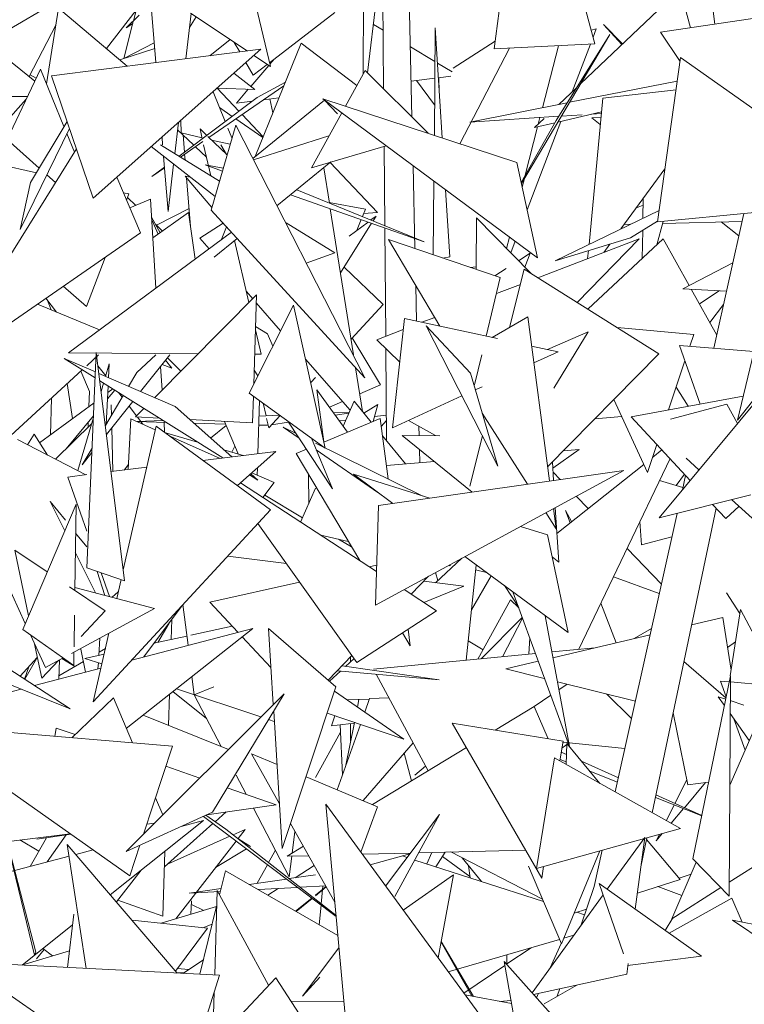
# Model space of a CAD drawing. Header units: metres. Extents: x -14.5 to 13.2, y -19 to 3.3.
# Tile 184 of 210: x 11.795 to 11.908, y 2.586 to 2.74. Entities that reach past the tile are written whole.
import ezdxf

# ---------------------------------------------------------------- set-up
doc = ezdxf.new("R2010")
doc.units = ezdxf.units.M
doc.layers.add('G-IMPT', color=7, linetype='Continuous', lineweight=5)
doc.layers.add('L-PLNT', color=7, linetype='Continuous', lineweight=5, true_color=0x005900)

# ---------------------------------------------------------------- blocks, each defined once
blk = doc.blocks.new('ÁRVORES ORNAMENTAIS - Pequeno e Médio Porte - Ipê-roxo-2870950-CORTE_CALÇADA')
at = {"layer": 'G-IMPT', "color": 253, "true_color": 0xaaaaaa}
for p, q in [((8.12835, 2.73576), (8.13355, 2.77588)), ((8.14409, 2.73656), (8.13355, 2.77588)), ((8.11197, 2.76052), (8.10857, 2.73201)), ((8.09339, 2.73301), (8.08814, 2.75526)), ((8.10796, 2.75477), (8.1079, 2.73183)), ((8.11551, 2.72511), (8.11483, 2.75495)), ((8.16096, 2.75447), (8.16286, 2.73965)), ((8.07198, 2.74017), (8.07402, 2.74826)), ((8.11108, 2.72951), (8.11093, 2.74739)), ((8.04904, 2.73675), (8.06415, 2.74574)), ((8.15741, 2.74509), (8.14185, 2.73029)), ((8.15905, 2.73907), (8.15741, 2.74509)), ((8.07464, 2.74411), (8.07549, 2.73363)), ((8.05841, 2.73032), (8.06029, 2.74212)), ((8.07102, 2.73306), (8.06029, 2.74212)), ((8.0724, 2.74182), (8.06775, 2.73582)), ((8.15436, 2.73836), (8.1799, 2.74221)), ((8.0705, 2.73426), (8.07195, 2.74003)), ((8.07082, 2.73906), (8.07289, 2.74104)), ((8.08099, 2.74131), (8.08017, 2.73423)), ((8.08074, 2.73911), (8.0818, 2.74077)), ((8.08975, 2.73545), (8.0809, 2.74138)), ((8.10346, 2.74147), (8.09324, 2.73361)), ((8.05659, 2.73074), (8.04659, 2.7387)), ((8.05569, 2.73145), (8.05987, 2.7395)), ((8.07082, 2.73906), (8.07188, 2.73975)), ((8.111, 2.73868), (8.10948, 2.7396)), ((8.11915, 2.73908), (8.11901, 2.72224)), ((8.12024, 2.72184), (8.11915, 2.73908)), ((8.14352, 2.73868), (8.14432, 2.73893)), ((8.14381, 2.73759), (8.14432, 2.73893)), ((8.14832, 2.73644), (8.14547, 2.73957)), ((8.14843, 2.73654), (8.14547, 2.73957)), ((8.08708, 2.73724), (8.08394, 2.73471)), ((8.1285, 2.73696), (8.12196, 2.73278)), ((8.13261, 2.71472), (8.14645, 2.73803)), ((8.13804, 2.72457), (8.14645, 2.73803)), ((8.15741, 2.73381), (8.15436, 2.73836)), ((8.05917, 2.73155), (8.0919, 2.73572)), ((8.0657, 2.71242), (8.0919, 2.73572)), ((8.07531, 2.73584), (8.06983, 2.73407)), ((8.07524, 2.73674), (8.0705, 2.73426)), ((8.08775, 2.73678), (8.08861, 2.7353)), ((8.09822, 2.73668), (8.09099, 2.71894)), ((8.10692, 2.73007), (8.09822, 2.73668)), ((8.1191, 2.73378), (8.11526, 2.73611)), ((8.13077, 2.73589), (8.12301, 2.72093)), ((8.14409, 2.73656), (8.12835, 2.73576)), ((8.1384, 2.73627), (8.13592, 2.72658)), ((8.14054, 2.72904), (8.1434, 2.73652)), ((8.09339, 2.73301), (8.0908, 2.73474)), ((8.0933, 2.73339), (8.09396, 2.73416)), ((8.15749, 2.73441), (8.15388, 2.70873)), ((8.15749, 2.73441), (8.17004, 2.72557)), ((8.05225, 2.72159), (8.05748, 2.73262)), ((8.06112, 2.72365), (8.05748, 2.73262)), ((8.08956, 2.73364), (8.0907, 2.73166)), ((8.09031, 2.7299), (8.09313, 2.73319)), ((8.09289, 2.73334), (8.0907, 2.73166)), ((8.1082, 2.73237), (8.10511, 2.7268)), ((8.1082, 2.73237), (8.11805, 2.72258)), ((8.12178, 2.73216), (8.1195, 2.73354)), ((8.05584, 2.73173), (8.0568, 2.73117)), ((8.0657, 2.71242), (8.05917, 2.73155)), ((8.09094, 2.72941), (8.08767, 2.73196)), ((8.11538, 2.73071), (8.11908, 2.73118)), ((8.11622, 2.73082), (8.11905, 2.72704)), ((8.11964, 2.73125), (8.12159, 2.73149)), ((8.11973, 2.73126), (8.11978, 2.72907)), ((8.0955, 2.72999), (8.08377, 2.72192)), ((8.08506, 2.72964), (8.09094, 2.72941)), ((8.08507, 2.72964), (8.08847, 2.72601)), ((8.08807, 2.72728), (8.08993, 2.72945)), ((8.09131, 2.72815), (8.09574, 2.73058)), ((8.14126, 2.72972), (8.13849, 2.72709)), ((8.15698, 2.73075), (8.14015, 2.72742)), ((8.15678, 2.72935), (8.14532, 2.72809)), ((8.03184, 2.72837), (8.05544, 2.72832)), ((8.05192, 2.72419), (8.05524, 2.7279)), ((8.09131, 2.72815), (8.07912, 2.71898)), ((8.08634, 2.72441), (8.08442, 2.72907)), ((8.09063, 2.71865), (8.10184, 2.72777)), ((8.09234, 2.72782), (8.09473, 2.72812)), ((8.09329, 2.72794), (8.09378, 2.72577)), ((8.1319, 2.71802), (8.1016, 2.72795)), ((8.13512, 2.7031), (8.1016, 2.72795)), ((8.10387, 2.72563), (8.10184, 2.72777)), ((8.14532, 2.72809), (8.14318, 2.70521)), ((8.08742, 2.72522), (8.08544, 2.72659)), ((8.08807, 2.72728), (8.09058, 2.72759)), ((8.13977, 2.72734), (8.12456, 2.72433)), ((8.0922, 2.72192), (8.08799, 2.72483)), ((8.08896, 2.72549), (8.09224, 2.72201)), ((8.10454, 2.72577), (8.09979, 2.7172)), ((8.13846, 2.72524), (8.12456, 2.72433)), ((8.13618, 2.72489), (8.13468, 2.72346)), ((8.13552, 2.72505), (8.13526, 2.72402)), ((8.14512, 2.72593), (8.13831, 2.72432)), ((8.14213, 2.72548), (8.13887, 2.72527)), ((8.14503, 2.72505), (8.1436, 2.72501)), ((8.1436, 2.72501), (8.14493, 2.72394)), ((8.14509, 2.72567), (8.14361, 2.72558)), ((8.06198, 2.72333), (8.0543, 2.70754)), ((8.05591, 2.71487), (8.0616, 2.72444)), ((8.07902, 2.72427), (8.07846, 2.71939)), ((8.07889, 2.72311), (8.08135, 2.72078)), ((8.07945, 2.72263), (8.07938, 2.72458)), ((8.08274, 2.72171), (8.08239, 2.72325)), ((8.08239, 2.72325), (8.08344, 2.72224)), ((8.08413, 2.71055), (8.08796, 2.72387)), ((8.08738, 2.72186), (8.08676, 2.72339)), ((8.08796, 2.72387), (8.10813, 2.68435)), ((8.13257, 2.7149), (8.13804, 2.72457)), ((8.13515, 2.72357), (8.13321, 2.71603)), ((8.1335, 2.71061), (8.13878, 2.72443)), ((8.13784, 2.72421), (8.13468, 2.72346)), ((8.05725, 2.71713), (8.05225, 2.72159)), ((8.06276, 2.71962), (8.06158, 2.72252)), ((8.07645, 2.72198), (8.07655, 2.72078)), ((8.07945, 2.72263), (8.0827, 2.72187)), ((8.07995, 2.71961), (8.07973, 2.72231)), ((8.08362, 2.72207), (8.08662, 2.7192)), ((8.09074, 2.71842), (8.10254, 2.72217)), ((8.03458, 2.72149), (8.05682, 2.7164)), ((8.06307, 2.72012), (8.04112, 2.68489)), ((8.08474, 2.71267), (8.07477, 2.72049)), ((8.08543, 2.71507), (8.07622, 2.72078)), ((8.08284, 2.72128), (8.07932, 2.71886)), ((8.08167, 2.72047), (8.0834, 2.71884)), ((8.08408, 2.71591), (8.08295, 2.72078)), ((8.08419, 2.72152), (8.08709, 2.72085)), ((8.08655, 2.71926), (8.08565, 2.72078)), ((8.09979, 2.7172), (8.11146, 2.72064)), ((8.11126, 2.70814), (8.11116, 2.72055)), ((8.0767, 2.71897), (8.07741, 2.71033)), ((8.08005, 2.7184), (8.07997, 2.71931)), ((8.07684, 2.71727), (8.07488, 2.7158)), ((8.07685, 2.71715), (8.07488, 2.7158)), ((8.07826, 2.71774), (8.07741, 2.71033)), ((8.08318, 2.71762), (8.08602, 2.71711)), ((8.08318, 2.71762), (8.08589, 2.71667)), ((8.10285, 2.7181), (8.09441, 2.71123)), ((8.10173, 2.71719), (8.10261, 2.71166)), ((8.11015, 2.71019), (8.10272, 2.718)), ((8.11598, 2.70456), (8.11568, 2.71751)), ((8.1319, 2.71802), (8.13512, 2.7031)), ((8.15504, 2.71702), (8.14816, 2.70762)), ((8.0598, 2.71486), (8.05845, 2.71607)), ((8.07307, 2.707), (8.06941, 2.71573)), ((8.08426, 2.71099), (8.08009, 2.71585)), ((8.08009, 2.71585), (8.08087, 2.7157)), ((8.08091, 2.70798), (8.08028, 2.71562)), ((8.13308, 2.7155), (8.13273, 2.71416)), ((8.05591, 2.71487), (8.0543, 2.70754)), ((8.11895, 2.71509), (8.11885, 2.70358)), ((8.07044, 2.71328), (8.07127, 2.71309)), ((8.07091, 2.71214), (8.07127, 2.71309)), ((8.07235, 2.7113), (8.07106, 2.71253)), ((8.09652, 2.71295), (8.11743, 2.70563)), ((8.0975, 2.71374), (8.11743, 2.70563)), ((8.12141, 2.70325), (8.12075, 2.71375)), ((8.15167, 2.71241), (8.15161, 2.70928)), ((8.07143, 2.71091), (8.07466, 2.71226)), ((8.0755, 2.69837), (8.07466, 2.71226)), ((8.08067, 2.71083), (8.07558, 2.7082)), ((8.10259, 2.71175), (8.10824, 2.71072)), ((8.10275, 2.71077), (8.10638, 2.68793)), ((8.15059, 2.71093), (8.15165, 2.71135)), ((8.07616, 2.70703), (8.07483, 2.70948)), ((8.0806, 2.71019), (8.07503, 2.70622)), ((8.0806, 2.71019), (8.08162, 2.7029)), ((8.08413, 2.71055), (8.10813, 2.68435)), ((8.10776, 2.70957), (8.10824, 2.71072)), ((8.11015, 2.71019), (8.10794, 2.71001)), ((8.10991, 2.70964), (8.10909, 2.70902)), ((8.10943, 2.70888), (8.10991, 2.70964)), ((8.12559, 2.70935), (8.12555, 2.70129)), ((8.12559, 2.70935), (8.13407, 2.7007)), ((8.13787, 2.70265), (8.15413, 2.7105)), ((8.15388, 2.70873), (8.16904, 2.71017)), ((8.16269, 2.68896), (8.16737, 2.71001)), ((8.07486, 2.70905), (8.07587, 2.70681)), ((8.07653, 2.70729), (8.07547, 2.70831)), ((8.08598, 2.70853), (8.08237, 2.70617)), ((8.08651, 2.70796), (8.08567, 2.70589)), ((8.10344, 2.70389), (8.09586, 2.70859)), ((8.10434, 2.70075), (8.1092, 2.70851)), ((8.10866, 2.7087), (8.10572, 2.70647)), ((8.10682, 2.7073), (8.10756, 2.70908)), ((8.11141, 2.69086), (8.11127, 2.70779)), ((8.14968, 2.70835), (8.14868, 2.70833)), ((8.14967, 2.70622), (8.15389, 2.70882)), ((8.15378, 2.70516), (8.15475, 2.70881)), ((8.1671, 2.7088), (8.15466, 2.70848)), ((8.16386, 2.70871), (8.16659, 2.70652)), ((8.07307, 2.707), (8.04112, 2.68489)), ((8.0873, 2.7071), (8.06181, 2.68825)), ((8.08381, 2.70452), (8.08237, 2.70617)), ((8.08817, 2.70615), (8.08458, 2.70322)), ((8.13073, 2.70636), (8.13028, 2.70457)), ((8.13787, 2.70265), (8.14967, 2.70622)), ((8.15158, 2.7074), (8.1515, 2.70302)), ((8.16638, 2.67771), (8.17349, 2.7075)), ((8.09004, 2.69613), (8.08777, 2.70582)), ((8.1293, 2.70002), (8.11186, 2.70596)), ((8.11987, 2.69243), (8.11186, 2.70596)), ((8.13094, 2.7039), (8.13162, 2.7057)), ((8.13519, 2.7), (8.15104, 2.7061)), ((8.14131, 2.69614), (8.15104, 2.7061)), ((8.15479, 2.7061), (8.14301, 2.69507)), ((8.14642, 2.70523), (8.14549, 2.70396)), ((8.15479, 2.7061), (8.15884, 2.6988)), ((8.06467, 2.6955), (8.06755, 2.70318)), ((8.09899, 2.70227), (8.10344, 2.70389)), ((8.12141, 2.70325), (8.12036, 2.70306)), ((8.13216, 2.70265), (8.13399, 2.70382)), ((8.13314, 2.70166), (8.13399, 2.70382)), ((8.14309, 2.70423), (8.14297, 2.703)), ((8.10492, 2.70167), (8.11102, 2.69582)), ((8.12555, 2.7017), (8.12463, 2.70161)), ((8.16567, 2.70234), (8.15783, 2.69828)), ((8.1293, 2.70002), (8.12712, 2.69085)), ((8.12847, 2.7003), (8.13026, 2.70143)), ((8.13306, 2.70134), (8.13077, 2.69222)), ((8.13306, 2.70134), (8.15409, 2.68809)), ((8.06467, 2.6955), (8.06102, 2.69866)), ((8.11624, 2.69322), (8.11611, 2.69878)), ((8.1287, 2.69751), (8.13246, 2.69895)), ((8.09121, 2.69731), (8.07528, 2.68124)), ((8.09062, 2.69672), (8.08964, 2.69784)), ((8.09078, 2.68336), (8.09121, 2.69731)), ((8.16468, 2.6979), (8.15783, 2.69828)), ((8.15917, 2.69821), (8.16315, 2.69103)), ((8.16043, 2.69593), (8.16354, 2.69796)), ((8.05698, 2.69586), (8.06669, 2.69185)), ((8.05831, 2.69678), (8.05996, 2.69463)), ((8.05855, 2.69646), (8.05914, 2.69496)), ((8.09702, 2.69573), (8.09008, 2.68195)), ((8.09499, 2.69171), (8.09117, 2.69608)), ((8.10195, 2.67334), (8.09702, 2.69573)), ((8.10599, 2.6904), (8.11102, 2.69582)), ((8.16207, 2.69297), (8.16421, 2.6958)), ((8.16638, 2.67771), (8.18078, 2.69617)), ((8.13361, 2.69386), (8.12806, 2.69065)), ((8.13361, 2.69386), (8.13703, 2.66822)), ((8.09295, 2.69124), (8.09106, 2.69235)), ((8.11433, 2.69363), (8.11249, 2.67654)), ((8.11433, 2.69363), (8.12887, 2.69048)), ((8.11707, 2.69303), (8.11906, 2.6938)), ((8.12894, 2.67052), (8.11773, 2.69249)), ((8.12464, 2.68505), (8.11773, 2.69249)), ((8.1792, 2.69266), (8.15415, 2.66246)), ((8.09194, 2.68805), (8.09104, 2.69186)), ((8.09295, 2.69124), (8.09377, 2.68928)), ((8.11, 2.69031), (8.11414, 2.69191)), ((8.13668, 2.68878), (8.14307, 2.69155)), ((8.13767, 2.68273), (8.14307, 2.69155)), ((8.1476, 2.69219), (8.15954, 2.69112)), ((8.15892, 2.68928), (8.15954, 2.69112)), ((8.10616, 2.69058), (8.11059, 2.68326)), ((8.11359, 2.68677), (8.11, 2.69031)), ((8.13421, 2.68932), (8.13837, 2.68841)), ((8.16055, 2.68024), (8.15731, 2.68942)), ((8.15731, 2.68942), (8.16894, 2.68844)), ((8.08209, 2.68811), (8.06181, 2.68825)), ((8.06469, 2.65463), (8.06618, 2.68831)), ((8.06469, 2.68624), (8.06653, 2.68793)), ((8.07061, 2.65263), (8.06618, 2.68831)), ((8.07249, 2.68517), (8.07547, 2.68793)), ((8.07766, 2.68793), (8.07309, 2.68219)), ((8.09194, 2.68805), (8.09093, 2.68806)), ((8.11155, 2.67451), (8.11143, 2.68891)), ((8.12642, 2.68793), (8.1253, 2.68324)), ((8.13457, 2.68667), (8.13837, 2.68841)), ((8.15409, 2.68809), (8.13673, 2.67049)), ((8.06605, 2.68526), (8.06113, 2.68739)), ((8.06601, 2.68433), (8.06113, 2.68739)), ((8.06644, 2.68621), (8.06765, 2.68464)), ((8.06763, 2.68457), (8.06821, 2.68653)), ((8.0681, 2.68437), (8.06821, 2.68653)), ((8.07646, 2.68243), (8.07623, 2.68614)), ((8.07796, 2.68586), (8.07647, 2.68644)), ((8.07701, 2.68712), (8.07796, 2.68586)), ((8.07939, 2.68538), (8.07731, 2.68749)), ((8.10583, 2.67928), (8.09889, 2.68724)), ((8.15561, 2.67932), (8.15816, 2.687)), ((8.05214, 2.67471), (8.06399, 2.6856)), ((8.06511, 2.68221), (8.06374, 2.68537)), ((8.07851, 2.67984), (8.06659, 2.68502)), ((8.07249, 2.68517), (8.07121, 2.68301)), ((8.09085, 2.68554), (8.09144, 2.68466)), ((8.1067, 2.68591), (8.10779, 2.67908)), ((8.12894, 2.67052), (8.12464, 2.68505)), ((8.06247, 2.67798), (8.06165, 2.68344)), ((8.08593, 2.67182), (8.06673, 2.68388)), ((8.06694, 2.68223), (8.06732, 2.68351)), ((8.06771, 2.67707), (8.06803, 2.68306)), ((8.09969, 2.68361), (8.10044, 2.68441)), ((8.10735, 2.68183), (8.11059, 2.68326)), ((8.06511, 2.68221), (8.06502, 2.67985)), ((8.07037, 2.68159), (8.0676, 2.67689)), ((8.06792, 2.68104), (8.06906, 2.68242)), ((8.06797, 2.68203), (8.06876, 2.68261)), ((8.06966, 2.68204), (8.07021, 2.68132)), ((8.10195, 2.67334), (8.09008, 2.68195)), ((8.10543, 2.67586), (8.10065, 2.68245)), ((8.10065, 2.68245), (8.10173, 2.67434)), ((8.11249, 2.67654), (8.12333, 2.68151)), ((8.12541, 2.68247), (8.12648, 2.68296)), ((8.1568, 2.68291), (8.15867, 2.67989)), ((8.05732, 2.6742), (8.06584, 2.68046)), ((8.05916, 2.68116), (8.05903, 2.67545)), ((8.07187, 2.68065), (8.06777, 2.67551)), ((8.06848, 2.68013), (8.06853, 2.67846)), ((8.0906, 2.67733), (8.09073, 2.68148)), ((8.09142, 2.6725), (8.09168, 2.68079)), ((8.0927, 2.67842), (8.09225, 2.68038)), ((8.10261, 2.67974), (8.10464, 2.68064)), ((8.10474, 2.67681), (8.10646, 2.6807)), ((8.10916, 2.67742), (8.10646, 2.6807)), ((8.108, 2.67883), (8.11018, 2.6802)), ((8.10945, 2.67754), (8.11018, 2.6802)), ((8.14706, 2.68097), (8.15234, 2.66953)), ((8.14975, 2.67824), (8.16728, 2.68148)), ((8.15594, 2.6779), (8.1647, 2.68025)), ((8.1647, 2.68025), (8.1664, 2.67722)), ((8.07129, 2.67993), (8.07246, 2.6784)), ((8.07361, 2.67956), (8.07229, 2.67823)), ((8.07851, 2.67984), (8.08734, 2.672)), ((8.09482, 2.67851), (8.0916, 2.67837)), ((8.09313, 2.67654), (8.0949, 2.67845)), ((8.1057, 2.679), (8.10323, 2.67889)), ((8.1035, 2.67851), (8.10563, 2.67884)), ((8.10966, 2.67828), (8.11151, 2.67851)), ((8.12649, 2.6788), (8.13357, 2.66773)), ((8.06543, 2.67714), (8.0598, 2.67163)), ((8.06145, 2.67325), (8.06575, 2.67842)), ((8.06327, 2.66985), (8.06573, 2.67816)), ((8.06492, 2.67743), (8.06489, 2.67661)), ((8.0716, 2.67792), (8.07116, 2.67)), ((8.07539, 2.67624), (8.0716, 2.67792)), ((8.07602, 2.67804), (8.07229, 2.67823)), ((8.07658, 2.67769), (8.07253, 2.67751)), ((8.07708, 2.67738), (8.07253, 2.67751)), ((8.07261, 2.67821), (8.07347, 2.67709)), ((8.07686, 2.67579), (8.07676, 2.67739)), ((8.0906, 2.67733), (8.0808, 2.67781)), ((8.08639, 2.67711), (8.08142, 2.67725)), ((8.08648, 2.67691), (8.08404, 2.67493)), ((8.08837, 2.67244), (8.08621, 2.67754)), ((8.09296, 2.67692), (8.09156, 2.67696)), ((8.09313, 2.67654), (8.0928, 2.67798)), ((8.09357, 2.67701), (8.09622, 2.67741)), ((8.09612, 2.67757), (8.1031, 2.667)), ((8.10174, 2.67431), (8.11055, 2.678)), ((8.10415, 2.67762), (8.10515, 2.67774)), ((8.11055, 2.678), (8.1118, 2.66853)), ((8.11071, 2.67674), (8.11152, 2.67768)), ((8.11495, 2.67767), (8.11919, 2.67531)), ((8.14829, 2.6783), (8.1441, 2.67796)), ((8.15901, 2.66831), (8.14975, 2.67824)), ((8.05647, 2.67553), (8.05541, 2.67388)), ((8.05647, 2.67553), (8.05855, 2.67227)), ((8.06858, 2.67653), (8.06878, 2.66971)), ((8.07551, 2.67677), (8.0704, 2.65433)), ((8.07551, 2.67677), (8.09342, 2.66373)), ((8.07686, 2.67578), (8.082, 2.67429)), ((8.09739, 2.67565), (8.0954, 2.67663)), ((8.09786, 2.67493), (8.0954, 2.67663)), ((8.11397, 2.67535), (8.11986, 2.6753)), ((8.11397, 2.67535), (8.12491, 2.66649)), ((8.11665, 2.67533), (8.11661, 2.67674)), ((8.05384, 2.67468), (8.06456, 2.66919)), ((8.08544, 2.67176), (8.07757, 2.67527)), ((8.09979, 2.67491), (8.1031, 2.667)), ((8.11709, 2.66592), (8.10044, 2.67414)), ((8.11452, 2.67088), (8.11091, 2.67529)), ((8.12651, 2.67528), (8.12453, 2.66741)), ((8.15234, 2.66953), (8.1538, 2.6739)), ((8.06552, 2.67337), (8.06397, 2.67074)), ((8.06549, 2.67265), (8.06397, 2.67074)), ((8.08283, 2.67144), (8.09422, 2.67284)), ((8.0861, 2.6731), (8.08913, 2.67222)), ((8.08734, 2.67274), (8.08785, 2.67367)), ((8.08824, 2.66751), (8.09422, 2.67284)), ((8.09742, 2.67251), (8.09902, 2.67318)), ((8.09742, 2.67251), (8.10734, 2.65577)), ((8.1102, 2.66644), (8.10056, 2.67308)), ((8.11674, 2.67107), (8.1167, 2.67315)), ((8.14163, 2.67313), (8.13752, 2.6702)), ((8.13913, 2.67292), (8.14163, 2.67313)), ((8.15314, 2.67193), (8.15457, 2.67307)), ((8.0712, 2.67078), (8.07051, 2.66992)), ((8.11152, 2.67064), (8.11903, 2.67126)), ((8.13746, 2.67123), (8.13764, 2.66831)), ((8.13816, 2.66003), (8.15175, 2.67082)), ((8.14158, 2.6419), (8.15584, 2.67171)), ((8.15838, 2.67176), (8.16037, 2.66995)), ((8.06173, 2.66884), (8.06469, 2.66921)), ((8.0685, 2.66968), (8.07405, 2.67036)), ((8.09031, 2.66936), (8.09142, 2.66837)), ((8.09398, 2.66796), (8.09049, 2.66951)), ((8.09131, 2.66915), (8.09135, 2.67028)), ((8.09934, 2.66927), (8.09937, 2.66466)), ((8.11829, 2.66555), (8.10636, 2.66927)), ((8.11252, 2.66472), (8.10636, 2.66927)), ((8.10979, 2.64882), (8.14861, 2.66988)), ((8.11027, 2.6644), (8.14861, 2.66988)), ((8.13867, 2.66846), (8.13756, 2.66961)), ((8.15808, 2.6693), (8.15679, 2.66751)), ((8.06469, 2.66035), (8.06173, 2.66884)), ((8.10995, 2.65407), (8.08871, 2.66793)), ((8.09142, 2.66837), (8.09012, 2.66919)), ((8.09398, 2.66796), (8.09223, 2.66563)), ((8.15421, 2.6683), (8.15785, 2.66719)), ((8.15777, 2.66682), (8.15828, 2.66909)), ((8.09811, 2.6618), (8.10044, 2.66707)), ((8.06301, 2.6646), (8.05469, 2.64502)), ((8.06124, 2.66044), (8.05899, 2.665)), ((8.06134, 2.66207), (8.05899, 2.665)), ((8.06301, 2.6646), (8.06282, 2.65111)), ((8.0984, 2.66247), (8.0925, 2.66599)), ((8.14306, 2.66393), (8.1412, 2.66585)), ((8.16847, 2.66607), (8.15415, 2.66246)), ((8.16547, 2.66531), (8.18102, 2.65117)), ((8.09342, 2.66373), (8.0657, 2.63369)), ((8.10979, 2.64882), (8.11027, 2.6644)), ((8.13643, 2.66327), (8.13803, 2.66075)), ((8.13761, 2.66391), (8.13803, 2.66075)), ((8.1379, 2.66407), (8.13844, 2.65554)), ((8.1395, 2.6636), (8.14047, 2.66187)), ((8.1395, 2.6636), (8.14023, 2.66168)), ((8.14728, 2.61961), (8.15696, 2.66316)), ((8.15306, 2.61636), (8.16304, 2.66398)), ((8.16457, 2.66234), (8.1625, 2.66456)), ((8.16457, 2.66234), (8.16663, 2.66426)), ((8.10689, 2.63986), (8.09143, 2.66158)), ((8.15115, 2.66191), (8.15139, 2.65826)), ((8.06469, 2.65792), (8.06294, 2.66008)), ((8.13671, 2.6598), (8.13247, 2.66112)), ((8.10125, 2.65974), (8.10556, 2.65878)), ((8.10608, 2.65791), (8.10404, 2.65912)), ((8.13671, 2.6598), (8.1399, 2.64453)), ((8.15139, 2.65826), (8.15614, 2.65947)), ((8.05851, 2.654), (8.05342, 2.65741)), ((8.05342, 2.65741), (8.05558, 2.64712)), ((8.06605, 2.65073), (8.0629, 2.65708)), ((8.1545, 2.6521), (8.14912, 2.65766)), ((8.08673, 2.65648), (8.0959, 2.65531)), ((8.12329, 2.65614), (8.11919, 2.65232)), ((8.1399, 2.64453), (8.12379, 2.65641)), ((8.13743, 2.65635), (8.13844, 2.65554)), ((8.05508, 2.64593), (8.05103, 2.65469)), ((8.06469, 2.65463), (8.07061, 2.65263)), ((8.06752, 2.65034), (8.0663, 2.65408)), ((8.06825, 2.65015), (8.06695, 2.65386)), ((8.10881, 2.65481), (8.10999, 2.65507)), ((8.11953, 2.65264), (8.11917, 2.65391)), ((8.12143, 2.65508), (8.1214, 2.65495)), ((8.12153, 2.65508), (8.1214, 2.65495)), ((8.12554, 2.65508), (8.124, 2.6402)), ((8.12546, 2.65431), (8.12715, 2.65393)), ((8.03057, 2.65318), (8.06211, 2.63259)), ((8.07005, 2.65282), (8.06938, 2.64985)), ((8.08393, 2.64929), (8.09796, 2.6524)), ((8.11539, 2.65052), (8.1181, 2.65332)), ((8.11736, 2.65255), (8.12361, 2.65175)), ((8.12788, 2.6534), (8.12482, 2.6481)), ((8.147, 2.65323), (8.15417, 2.65063)), ((8.06756, 2.64794), (8.06198, 2.65168)), ((8.07526, 2.6483), (8.06283, 2.65158)), ((8.06866, 2.65004), (8.06962, 2.6509)), ((8.11935, 2.64794), (8.11427, 2.65125)), ((8.11736, 2.64923), (8.12361, 2.65175)), ((8.12996, 2.65186), (8.13215, 2.64853)), ((8.1313, 2.65087), (8.14011, 2.62669)), ((8.16465, 2.65073), (8.16677, 2.64752)), ((8.08832, 2.64457), (8.08393, 2.64929)), ((8.12583, 2.64038), (8.13093, 2.64964)), ((8.1322, 2.64839), (8.13093, 2.64964)), ((8.0623, 2.64126), (8.07526, 2.6483)), ((8.06756, 2.64794), (8.06379, 2.64392)), ((8.07962, 2.64877), (8.07359, 2.64072)), ((8.07972, 2.64889), (8.08051, 2.64253)), ((8.10689, 2.63986), (8.11935, 2.64794)), ((8.14505, 2.64914), (8.14743, 2.64293)), ((8.16525, 2.63775), (8.16686, 2.64815)), ((8.17249, 2.63742), (8.16686, 2.64815)), ((8.06277, 2.64722), (8.0627, 2.64229)), ((8.07788, 2.64344), (8.07797, 2.64658)), ((8.13275, 2.64688), (8.12632, 2.64042)), ((8.12964, 2.64075), (8.1328, 2.64675)), ((8.13634, 2.64715), (8.14011, 2.62669)), ((8.1641, 2.64689), (8.15922, 2.64573)), ((8.1641, 2.64689), (8.16539, 2.63863)), ((8.03166, 2.64486), (8.06211, 2.63259)), ((8.06266, 2.63939), (8.05469, 2.64502)), ((8.07087, 2.62951), (8.09065, 2.64518)), ((8.07173, 2.64023), (8.09065, 2.64518)), ((8.07755, 2.64601), (8.07582, 2.64298)), ((8.08743, 2.64553), (8.08096, 2.64411)), ((8.10363, 2.63606), (8.09308, 2.64514)), ((8.09308, 2.64514), (8.09383, 2.63325)), ((8.11491, 2.64506), (8.11525, 2.64243)), ((8.15295, 2.64513), (8.15025, 2.6436)), ((8.05826, 2.63907), (8.0559, 2.64416)), ((8.06814, 2.64444), (8.0657, 2.63369)), ((8.06657, 2.64096), (8.06674, 2.64367)), ((8.08033, 2.64397), (8.07518, 2.64284)), ((8.09347, 2.63905), (8.08898, 2.64386)), ((8.11403, 2.64449), (8.11525, 2.64243)), ((8.12663, 2.64183), (8.12432, 2.64322)), ((8.13392, 2.64369), (8.1338, 2.64115)), ((8.15274, 2.64419), (8.13755, 2.64059)), ((8.16608, 2.64308), (8.16484, 2.64216)), ((8.05646, 2.64296), (8.05764, 2.63737)), ((8.06377, 2.6419), (8.0645, 2.63834)), ((8.0666, 2.64143), (8.06759, 2.64202)), ((8.13739, 2.6415), (8.14413, 2.64215)), ((8.05696, 2.6406), (8.05427, 2.63771)), ((8.05687, 2.64051), (8.05502, 2.63722)), ((8.06025, 2.64015), (8.05764, 2.63737)), ((8.05826, 2.63907), (8.06101, 2.64056)), ((8.06041, 2.64024), (8.06032, 2.63724)), ((8.06033, 2.63774), (8.06416, 2.63999)), ((8.0608, 2.64045), (8.06283, 2.63921)), ((8.06269, 2.64148), (8.06266, 2.63939)), ((8.06739, 2.64114), (8.06441, 2.64048)), ((8.06704, 2.63961), (8.06441, 2.64048)), ((8.10244, 2.63709), (8.10614, 2.64092)), ((8.10646, 2.64047), (8.10514, 2.63924)), ((8.10589, 2.64067), (8.10589, 2.63994)), ((8.10951, 2.6388), (8.13481, 2.64125)), ((8.13525, 2.64004), (8.13019, 2.63884)), ((8.15802, 2.64002), (8.16458, 2.63431)), ((8.05561, 2.63915), (8.05498, 2.63725)), ((8.05652, 2.63624), (8.0669, 2.63896)), ((8.06644, 2.63884), (8.0665, 2.63979)), ((8.10435, 2.63851), (8.10264, 2.63691)), ((8.10385, 2.63855), (8.11976, 2.63711)), ((8.10459, 2.63932), (8.11976, 2.63711)), ((8.13618, 2.63736), (8.13019, 2.63884)), ((8.08111, 2.63763), (8.08147, 2.63478)), ((8.10993, 2.638), (8.11804, 2.62291)), ((8.15943, 2.60916), (8.16528, 2.63775)), ((8.16462, 2.63449), (8.16375, 2.63694)), ((8.16375, 2.63694), (8.16509, 2.63682)), ((8.16508, 2.60331), (8.16528, 2.63775)), ((8.1728, 2.63814), (8.16518, 2.62064)), ((8.04716, 2.63379), (8.05441, 2.63569)), ((8.0919, 2.63132), (8.0787, 2.63572)), ((8.08147, 2.63478), (8.08457, 2.63603)), ((8.10363, 2.63606), (8.09525, 2.61076)), ((8.11425, 2.62786), (8.1034, 2.63535)), ((8.15044, 2.63382), (8.13824, 2.63684)), ((8.13979, 2.63646), (8.13848, 2.63557)), ((8.16528, 2.63681), (8.17192, 2.63621)), ((8.06885, 2.63431), (8.06237, 2.62806)), ((8.07182, 2.62727), (8.06885, 2.63431)), ((8.07085, 2.61029), (8.09553, 2.63495)), ((8.07748, 2.63), (8.07762, 2.63487)), ((8.08342, 2.63109), (8.07815, 2.63529)), ((8.0857, 2.62671), (8.08149, 2.63479)), ((8.08434, 2.61644), (8.09553, 2.63495)), ((8.10535, 2.634), (8.10886, 2.63412)), ((8.10699, 2.63287), (8.10723, 2.63406)), ((8.1089, 2.63422), (8.10814, 2.63208)), ((8.1089, 2.63422), (8.11192, 2.63431)), ((8.13719, 2.63471), (8.1346, 2.63296)), ((8.14983, 2.63111), (8.14593, 2.63494)), ((8.16434, 2.63313), (8.16336, 2.63449)), ((8.16454, 2.63411), (8.16336, 2.63449)), ((8.16737, 2.63319), (8.16526, 2.63388)), ((8.0939, 2.63225), (8.09525, 2.61076)), ((8.1346, 2.63294), (8.12853, 2.62926)), ((8.13681, 2.62793), (8.1346, 2.63294)), ((8.07349, 2.63159), (8.08684, 2.62626)), ((8.094, 2.63062), (8.09309, 2.63092)), ((8.11425, 2.62786), (8.10226, 2.63192)), ((8.10348, 2.63151), (8.10293, 2.62996)), ((8.15863, 2.6207), (8.15633, 2.63196)), ((8.16823, 2.62765), (8.16525, 2.63185)), ((8.16757, 2.62612), (8.16584, 2.63101)), ((8.07809, 2.62674), (8.03794, 2.63011)), ((8.07142, 2.6065), (8.03794, 2.63011)), ((8.05993, 2.6296), (8.0597, 2.62828)), ((8.05993, 2.6296), (8.06289, 2.62856)), ((8.10293, 2.62996), (8.10648, 2.63036)), ((8.10746, 2.63016), (8.10384, 2.61994)), ((8.10466, 2.62227), (8.10428, 2.63011)), ((8.10511, 2.62353), (8.10651, 2.63048)), ((8.10592, 2.6303), (8.10593, 2.6276)), ((8.1218, 2.63034), (8.13912, 2.62756)), ((8.1218, 2.63034), (8.13579, 2.6061)), ((8.10434, 2.62893), (8.10044, 2.62186)), ((8.07809, 2.62674), (8.07355, 2.61299)), ((8.1079, 2.61824), (8.11569, 2.62729)), ((8.12401, 2.62653), (8.10933, 2.61764)), ((8.13912, 2.62756), (8.13864, 2.62446)), ((8.14009, 2.62729), (8.13894, 2.62644)), ((8.13909, 2.62739), (8.14879, 2.6264)), ((8.1396, 2.62391), (8.13969, 2.62719)), ((8.14489, 2.62094), (8.13969, 2.62719)), ((8.09481, 2.61774), (8.09042, 2.62555)), ((8.09443, 2.62388), (8.09042, 2.62555)), ((8.11431, 2.62568), (8.11545, 2.62134)), ((8.13496, 2.60764), (8.13779, 2.62493)), ((8.15749, 2.61387), (8.13779, 2.62493)), ((8.13961, 2.62433), (8.13867, 2.6247)), ((8.13885, 2.62584), (8.13965, 2.62548)), ((8.07706, 2.62362), (8.08235, 2.62177)), ((8.11597, 2.62222), (8.11765, 2.62364)), ((8.142, 2.62442), (8.14777, 2.62181)), ((8.19481, 2.62432), (8.16509, 2.60548)), ((8.0896, 2.61924), (8.08805, 2.62222)), ((8.11015, 2.6173), (8.09897, 2.62198)), ((8.14762, 2.62113), (8.14331, 2.62285)), ((8.15847, 2.62148), (8.15662, 2.6178)), ((8.08665, 2.62027), (8.09431, 2.6176)), ((8.16141, 2.62107), (8.15808, 2.61714)), ((8.15863, 2.6207), (8.16188, 2.62114)), ((8.07657, 2.616), (8.07543, 2.61869)), ((8.1608, 2.61587), (8.15356, 2.61876)), ((8.15364, 2.61915), (8.16081, 2.61591)), ((8.08347, 2.61605), (8.09431, 2.6176)), ((8.09634, 2.60632), (8.09073, 2.61709)), ((8.12651, 2.58421), (8.10205, 2.61768)), ((8.10615, 2.57288), (8.10205, 2.61768)), ((8.10752, 2.61019), (8.11015, 2.6173)), ((8.15651, 2.61758), (8.15527, 2.61512)), ((8.15796, 2.617), (8.15601, 2.6147)), ((8.07085, 2.61029), (8.08434, 2.61644)), ((8.08291, 2.61579), (8.10366, 2.60012)), ((8.08642, 2.6138), (8.08328, 2.61596)), ((8.08646, 2.61647), (8.08474, 2.61495)), ((8.11984, 2.61606), (8.11139, 2.60489)), ((8.11984, 2.61606), (8.11286, 2.60326)), ((8.05674, 2.59455), (8.05152, 2.61474)), ((8.05653, 2.59409), (8.05152, 2.61474)), ((8.06837, 2.60352), (8.08295, 2.61514)), ((8.07529, 2.61472), (8.07408, 2.61457)), ((8.08441, 2.61466), (8.07682, 2.6079)), ((8.07945, 2.61421), (8.08295, 2.61514)), ((8.08642, 2.6138), (8.10364, 2.6003)), ((8.10345, 2.60238), (8.09655, 2.61466)), ((8.13496, 2.60764), (8.15749, 2.61387)), ((8.06209, 2.61308), (8.04458, 2.61089)), ((8.0584, 2.61245), (8.05583, 2.60795)), ((8.05688, 2.61223), (8.06221, 2.613)), ((8.06149, 2.61289), (8.05851, 2.60866)), ((8.08704, 2.61267), (8.0773, 2.60833)), ((8.08944, 2.61374), (8.08757, 2.6129)), ((8.08833, 2.6123), (8.08944, 2.61374)), ((8.09723, 2.61344), (8.09681, 2.61005)), ((8.15188, 2.61248), (8.14601, 2.60439)), ((8.15188, 2.61248), (8.15042, 2.60126)), ((8.15128, 2.60788), (8.15223, 2.61242)), ((8.15464, 2.61309), (8.15367, 2.61194)), ((8.15418, 2.61296), (8.15367, 2.61194)), ((8.05721, 2.61036), (8.05425, 2.6121)), ((8.06164, 2.6114), (8.06461, 2.59201)), ((8.06164, 2.6114), (8.07883, 2.59128)), ((8.07299, 2.61126), (8.07142, 2.6065)), ((8.07861, 2.59977), (8.08803, 2.61192)), ((8.09028, 2.61106), (8.08845, 2.61221)), ((8.09854, 2.61111), (8.09599, 2.60956)), ((8.15741, 2.60591), (8.15218, 2.61219)), ((8.05183, 2.60689), (8.06192, 2.60956)), ((8.06296, 2.60984), (8.06567, 2.61056)), ((8.07659, 2.6002), (8.07689, 2.61031)), ((8.08966, 2.61069), (8.08483, 2.60779)), ((8.09416, 2.6105), (8.0931, 2.60857)), ((8.09937, 2.60964), (8.09599, 2.60956)), ((8.09675, 2.60958), (8.09634, 2.60632)), ((8.1153, 2.61005), (8.10776, 2.60986)), ((8.10897, 2.6082), (8.11518, 2.60991)), ((8.11403, 2.60959), (8.11476, 2.60935)), ((8.13324, 2.61052), (8.11658, 2.61009)), ((8.11863, 2.61014), (8.11784, 2.60836)), ((8.12071, 2.61019), (8.11925, 2.6079)), ((8.12026, 2.60949), (8.12457, 2.6064)), ((8.12157, 2.61022), (8.13591, 2.60285)), ((8.12336, 2.6093), (8.12636, 2.60561)), ((8.13886, 2.59584), (8.14487, 2.61038)), ((8.14399, 2.60481), (8.14525, 2.61049)), ((8.15943, 2.60916), (8.16508, 2.60331)), ((8.09291, 2.60823), (8.09131, 2.60533)), ((8.09725, 2.60619), (8.10024, 2.60809)), ((8.11597, 2.60896), (8.13607, 2.60248)), ((8.12436, 2.60807), (8.1246, 2.60618)), ((8.13375, 2.60799), (8.13886, 2.59584)), ((8.13607, 2.60795), (8.13579, 2.6061)), ((8.15995, 2.60862), (8.1561, 2.59978)), ((8.0732, 2.60736), (8.06932, 2.60241)), ((8.08543, 2.60353), (8.08636, 2.60729)), ((8.08636, 2.60729), (8.10392, 2.59718)), ((8.0963, 2.60606), (8.10044, 2.60666)), ((8.12198, 2.60665), (8.11414, 2.60114)), ((8.11961, 2.59365), (8.12198, 2.60665)), ((8.15914, 2.60677), (8.15725, 2.6061)), ((8.09007, 2.60515), (8.09588, 2.60599)), ((8.09762, 2.60468), (8.09145, 2.60436)), ((8.10203, 2.60491), (8.09803, 2.6047)), ((8.10044, 2.60348), (8.10209, 2.6048)), ((8.10044, 2.60338), (8.10212, 2.60475)), ((8.10158, 2.60489), (8.10133, 2.60211)), ((8.14197, 2.59882), (8.14399, 2.60481)), ((8.16074, 2.59394), (8.14477, 2.60527)), ((8.14477, 2.60527), (8.14859, 2.59427)), ((8.15075, 2.6038), (8.15741, 2.60591)), ((8.15768, 2.60341), (8.15392, 2.6048)), ((8.16378, 2.60465), (8.1561, 2.59978)), ((8.08069, 2.60379), (8.08567, 2.60452)), ((8.08555, 2.60405), (8.08069, 2.60379)), ((8.08468, 2.59098), (8.08505, 2.60422)), ((8.09308, 2.58937), (8.08505, 2.60422)), ((8.09297, 2.60348), (8.09461, 2.60452)), ((8.09732, 2.60098), (8.09984, 2.603)), ((8.14538, 2.60352), (8.13428, 2.58821)), ((8.1655, 2.60302), (8.15572, 2.59751)), ((8.1671, 2.59927), (8.1655, 2.60302)), ((8.07659, 2.6002), (8.06956, 2.60271)), ((8.0763, 2.59907), (8.08497, 2.60167)), ((8.08108, 2.60259), (8.08095, 2.60047)), ((8.08104, 2.60202), (8.08296, 2.60107)), ((8.08235, 2.5911), (8.08498, 2.60173)), ((8.09743, 2.60092), (8.09991, 2.60295)), ((8.10131, 2.60189), (8.10103, 2.59885)), ((8.06269, 2.60051), (8.06166, 2.59217)), ((8.14086, 2.60067), (8.1428, 2.60128)), ((8.14127, 2.6008), (8.1425, 2.6004)), ((8.0546, 2.59253), (8.06248, 2.59882)), ((8.07176, 2.59955), (8.08358, 2.5983)), ((8.08285, 2.59838), (8.08429, 2.59895)), ((8.15629, 2.5999), (8.1551, 2.59794)), ((8.17912, 2.59034), (8.1656, 2.59957)), ((8.18099, 2.5965), (8.1656, 2.59957)), ((8.08358, 2.5983), (8.07856, 2.59161)), ((8.14079, 2.59719), (8.13923, 2.59673)), ((8.12489, 2.58766), (8.12006, 2.59614)), ((8.12511, 2.58762), (8.12008, 2.59622)), ((8.13857, 2.59654), (8.12118, 2.59149)), ((8.13709, 2.59208), (8.13882, 2.59593)), ((8.05468, 2.59259), (8.06198, 2.59478)), ((8.05674, 2.59455), (8.05653, 2.59409)), ((8.05801, 2.59498), (8.05681, 2.59351)), ((8.05783, 2.59511), (8.05931, 2.59398)), ((8.1041, 2.59525), (8.09838, 2.58769)), ((8.13036, 2.5926), (8.13035, 2.59415)), ((8.13036, 2.59271), (8.13413, 2.59525)), ((8.16074, 2.59394), (8.14921, 2.59248)), ((8.08543, 2.59094), (8.04522, 2.59301)), ((8.07872, 2.56979), (8.04522, 2.59301)), ((8.08291, 2.59335), (8.0797, 2.59124)), ((8.12361, 2.58817), (8.13002, 2.59248)), ((8.14127, 2.58038), (8.12991, 2.5931)), ((8.13489, 2.56493), (8.12991, 2.5931)), ((8.14932, 2.59277), (8.14911, 2.59113)), ((8.08543, 2.59094), (8.07872, 2.56979)), ((8.07982, 2.59132), (8.0788, 2.59132)), ((8.08061, 2.59184), (8.07885, 2.592)), ((8.14911, 2.59113), (8.1345, 2.58796)), ((8.08297, 2.57852), (8.09422, 2.59053)), ((8.10054, 2.58082), (8.09422, 2.59053)), ((8.10113, 2.59065), (8.09838, 2.58769)), ((8.14128, 2.58937), (8.13618, 2.5865)), ((8.08437, 2.58002), (8.08461, 2.58837)), ((8.13108, 2.58651), (8.12384, 2.58786)), ((8.13499, 2.58742), (8.13531, 2.58814)), ((8.13822, 2.58765), (8.13863, 2.58885)), ((8.09658, 2.5869), (8.10488, 2.58679)), ((8.12921, 2.58686), (8.13099, 2.587))]:
    blk.add_line(p, q, dxfattribs=at)

msp = doc.modelspace()

# ---------------------------------------------------------------- block references
at = {"layer": 'L-PLNT', "color": 253, "true_color": 0xaaaaaa}
msp.add_blockref('ÁRVORES ORNAMENTAIS - Pequeno e Médio Porte - Ipê-roxo-2870950-CORTE_CALÇADA', (3.74032, 0), dxfattribs=at)

doc.saveas('drawing.dxf')
